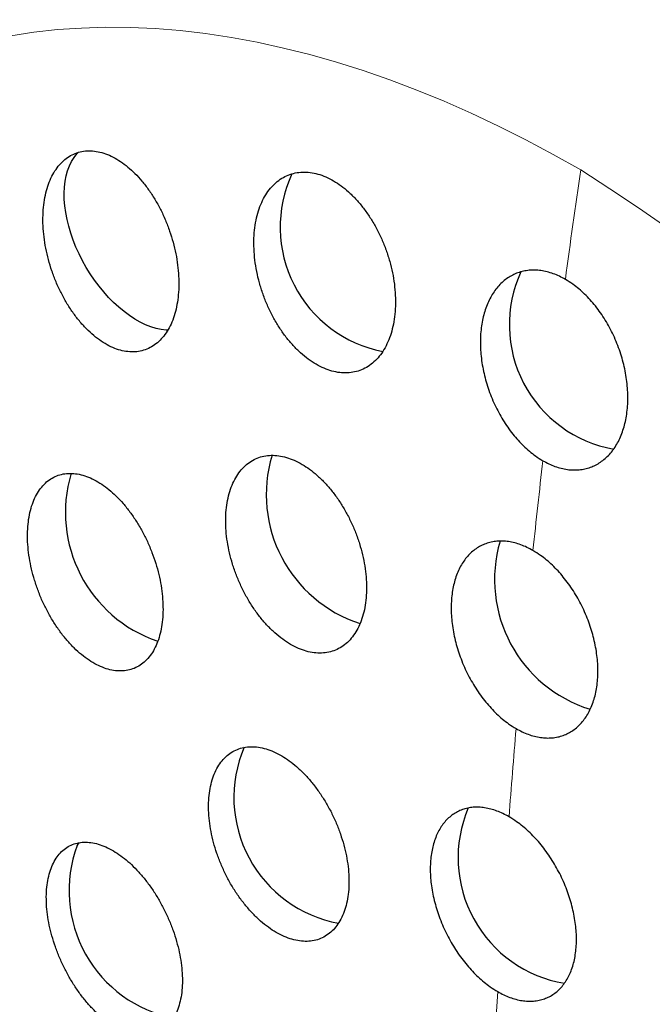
# Model space of a CAD drawing. Header units: millimetres. Extents: x 8 to 761, y 12 to 733.
# Tile 74 of 99: x 697.56 to 703.7, y 325.52 to 335.07. Entities that reach past the tile are written whole.
import ezdxf

# ---------------------------------------------------------------- set-up
doc = ezdxf.new("R2010")
doc.units = ezdxf.units.MM

msp = doc.modelspace()

# ---------------------------------------------------------------- linework, layer by layer
at = {"color": 7, "linetype": 'Continuous', "lineweight": 30}
msp.add_line((698.1165, 327.0576), (698.14, 327.0877), dxfattribs=at)
at = {"color": 252, "linetype": 'Continuous', "lineweight": 0, "flags": 128}
msp.add_lwpolyline([(697.4725, 334.9162), (697.6973, 334.9502), (697.9258, 334.9753), (698.1578, 334.9914), (698.393, 334.9985), (698.6315, 334.9966), (698.8729, 334.9858), (699.1171, 334.9659), (699.364, 334.9372), (699.6135, 334.8994), (699.8652, 334.8528), (700.1191, 334.7972), (700.3749, 334.7329), (700.6326, 334.6597), (700.8919, 334.5778), (701.1526, 334.4871), (701.4146, 334.3879), (701.6777, 334.28), (701.9417, 334.1637), (702.2065, 334.039), (702.4717, 333.9059), (702.7374, 333.7646), (703.0032, 333.6152)], dxfattribs=at)
at = {"color": 7, "linetype": 'Continuous', "lineweight": 30, "flags": 128}
msp.add_lwpolyline([(698.9961, 332.0577), (698.9815, 332.0586), (698.9329, 332.0645), (698.883, 332.0753), (698.8321, 332.0911), (698.7804, 332.1117), (698.7283, 332.1369), (698.6761, 332.1667), (698.6239, 332.2009), (698.5722, 332.2393), (698.5212, 332.2816), (698.4711, 332.3278), (698.4222, 332.3774), (698.3749, 332.4303), (698.3293, 332.4862), (698.2858, 332.5446), (698.2444, 332.6054), (698.2056, 332.6682), (698.1695, 332.7327), (698.1362, 332.7984), (698.106, 332.8651), (698.079, 332.9324), (698.0555, 332.9998), (698.0354, 333.0671), (698.0189, 333.1339), (698.0062, 333.1998), (697.9972, 333.2644), (697.9921, 333.3274), (697.9908, 333.3885), (697.9934, 333.4473), (697.9998, 333.5035), (698.01, 333.5567), (698.024, 333.6068), (698.0417, 333.6534), (698.0629, 333.6963), (698.0877, 333.7351), (698.1157, 333.7699), (698.1311, 333.7857)], dxfattribs=at)
at = {"color": 7, "linetype": 'Continuous', "lineweight": 30}
for centre, radius, start, end in [((701.3148, 333.0583), 1.2283, 155.08548, 259.09167), ((703.5345, 332.1113), 1.2242, 155.14359, 260.05666), ((701.2686, 330.4642), 1.3165, 163.13556, 252.06571), ((699.3239, 330.291), 1.3206, 163.31855, 251.22922), ((703.4834, 329.6384), 1.3162, 163.53529, 252.85188), ((700.8772, 327.5238), 1.2397, 156.83579, 259.62114), ((703.0465, 326.9381), 1.2333, 156.86304, 260.62476), ((699.2999, 326.62), 1.2617, 159.70783, 258.66957)]:
    msp.add_arc(centre, radius, start, end, dxfattribs=at)
at = {"color": 252, "linetype": 'Continuous', "lineweight": 0}
for centre, radius, start, end in [((796.9962, 319.9317), 94.9838, 171.717081, 172.364792), ((691.1107, 315.0234), 22.07, 2.60548, 57.39452), ((792.4981, 320.4928), 90.4507, 173.461555, 174.017078), ((788.1301, 320.9072), 86.063, 175.143802, 175.715528), ((783.8394, 321.1859), 81.7631, 176.877001, 177.416015)]:
    msp.add_arc(centre, radius, start, end, dxfattribs=at)
at = {"color": 7, "linetype": 'Continuous', "lineweight": 30}
for points, knots in [([(730.1761, 312.2512), (730.176, 312.2879), (730.176, 312.356), (730.1757, 312.4502), (730.1754, 312.5286), (730.175, 312.5914), (730.1747, 312.6379), (730.1744, 312.6695), (730.1743, 312.6916), (730.1741, 312.7118), (730.1739, 312.7354), (730.1736, 312.7634), (730.1732, 312.8036), (730.1727, 312.8576), (730.1719, 312.9233), (730.1708, 313.0061), (730.1694, 313.0992), (730.1676, 313.1995), (730.166, 313.2867), (730.1644, 313.3621), (730.1629, 313.4308), (730.1613, 313.5023), (730.1593, 313.5827), (730.1569, 313.6733), (730.1542, 313.7658), (730.1515, 313.856), (730.1487, 313.9411), (730.1459, 314.0258), (730.1429, 314.1089), (730.14, 314.1861), (730.1374, 314.2526), (730.1353, 314.3053), (730.1333, 314.3532), (730.131, 314.4069), (730.1281, 314.473), (730.1248, 314.5473), (730.1211, 314.6246), (730.1175, 314.6991), (730.114, 314.7695), (730.1107, 314.8324), (730.1077, 314.8881), (730.1052, 314.9342), (730.1031, 314.9733), (730.1008, 315.0133), (730.0981, 315.0619), (730.0946, 315.121), (730.0908, 315.1854), (730.0868, 315.2494), (730.083, 315.3103), (730.0794, 315.3658), (730.0763, 315.4135), (730.0737, 315.4532), (730.0712, 315.4907), (730.0681, 315.5358), (730.064, 315.5941), (730.0591, 315.6642), (730.0536, 315.7398), (730.0478, 315.8166), (730.042, 315.8929), (730.0366, 315.9614), (730.032, 316.0193), (730.0283, 316.0643), (730.025, 316.105), (730.0215, 316.1468), (730.0175, 316.1945), (730.0112, 316.2684), (730.0026, 316.3656), (729.992, 316.4823), (729.9815, 316.5949), (729.971, 316.7038), (729.9603, 316.811), (729.949, 316.9211), (729.9362, 317.0428), (729.9235, 317.1594), (729.9118, 317.2642), (729.9026, 317.3446), (729.8945, 317.4138), (729.8877, 317.4718), (729.882, 317.5189), (729.877, 317.5609), (729.8717, 317.6039), (729.8654, 317.6554), (729.8576, 317.7174), (729.8486, 317.7884), (729.8392, 317.8614), (729.8301, 317.931), (729.8215, 317.9954), (729.8131, 318.0578), (729.8044, 318.1214), (729.7954, 318.1866), (729.7861, 318.2525), (729.7773, 318.3144), (729.7694, 318.3693), (729.762, 318.4198), (729.7535, 318.4775), (729.7432, 318.5467), (729.7317, 318.6227), (729.7207, 318.6943), (729.71, 318.7629), (729.6986, 318.835), (729.6861, 318.913), (729.6615, 319.0636), (729.6245, 319.2831), (729.5733, 319.5703), (729.5343, 319.7785), (729.5094, 319.907), (729.4998, 319.9564), (729.4899, 320.0069), (729.479, 320.062), (729.4667, 320.1234), (729.4541, 320.1855), (729.4431, 320.239), (729.434, 320.2834), (729.4256, 320.3235), (729.4164, 320.3676), (729.4061, 320.4166), (729.3955, 320.4663), (729.3858, 320.5119), (729.3773, 320.5512), (729.3691, 320.5887), (729.3595, 320.6327), (729.3474, 320.6877), (729.3338, 320.7493), (729.3202, 320.8096), (729.3081, 320.8631), (729.296, 320.9161), (729.2826, 320.9742), (729.2677, 321.0383), (729.2525, 321.103), (729.238, 321.1638), (729.2239, 321.2228), (729.2102, 321.2796), (729.1942, 321.3449), (729.1764, 321.4172), (729.1583, 321.4899), (729.1402, 321.5619), (729.1202, 321.6402), (729.097, 321.7302), (729.0735, 321.8203), (729.0507, 321.906), (729.0286, 321.9885), (729.0064, 322.0703), (728.9848, 322.1493), (728.9616, 322.2328), (728.9355, 322.3256), (728.912, 322.4083), (728.8936, 322.4719), (728.8814, 322.5141), (728.8696, 322.5546), (728.8569, 322.5981), (728.8427, 322.6463), (728.8273, 322.698), (728.8121, 322.7489), (728.7986, 322.7939), (728.7864, 322.8343), (728.7735, 322.8764), (728.7568, 322.9311), (728.7381, 322.9918), (728.7199, 323.0501), (728.7043, 323.1002), (728.6887, 323.1496), (728.671, 323.2054), (728.6508, 323.2684), (728.6292, 323.3355), (728.6076, 323.4018), (728.5889, 323.4588), (728.5732, 323.5061), (728.5601, 323.5455), (728.5467, 323.5857), (728.5312, 323.632), (728.5129, 323.6863), (728.4939, 323.7421), (728.477, 323.7912), (728.4633, 323.8311), (728.4514, 323.8655), (728.4398, 323.8989), (728.4269, 323.9359), (728.4112, 323.9806), (728.3925, 324.0337), (728.3731, 324.0881), (728.356, 324.1361), (728.342, 324.1749), (728.3299, 324.2084), (728.3182, 324.2409), (728.3051, 324.2767), (728.2897, 324.3188), (728.2717, 324.3679), (728.2528, 324.4189), (728.2354, 324.4658), (728.2206, 324.5052), (728.2076, 324.5398), (728.1951, 324.5729), (728.1817, 324.6084), (728.1651, 324.652), (728.1449, 324.7047), (728.1229, 324.7618), (728.1025, 324.8146), (728.0829, 324.8646), (728.0636, 324.914), (728.0421, 324.9684), (728.0188, 325.027), (727.9928, 325.092), (727.9649, 325.1613), (727.9379, 325.2277), (727.914, 325.2861), (727.8931, 325.3368), (727.8727, 325.3862), (727.8495, 325.4419), (727.8233, 325.5043), (727.7958, 325.5694), (727.7673, 325.6364), (727.7393, 325.7016), (727.7114, 325.7662), (727.6838, 325.8299), (727.6541, 325.8977), (727.6239, 325.9661), (727.591, 326.0401), (727.5588, 326.1119), (727.5253, 326.1861), (727.4911, 326.2611), (727.4582, 326.3329), (727.4288, 326.3963), (727.4036, 326.4505), (727.3812, 326.4984), (727.3585, 326.5467), (727.3332, 326.6002), (727.3042, 326.6613), (727.2725, 326.7274), (727.2407, 326.7934), (727.2118, 326.853), (727.1863, 326.9051), (727.1641, 326.9505), (727.1417, 326.9959), (727.1165, 327.0469), (727.086, 327.108), (727.0511, 327.1776), (727.0146, 327.2499), (726.9805, 327.317), (726.9507, 327.375), (726.9228, 327.4293), (726.8927, 327.4873), (726.8576, 327.5547), (726.8185, 327.6291), (726.7794, 327.703), (726.7457, 327.7663), (726.7175, 327.8188), (726.6921, 327.8659), (726.6642, 327.9174), (726.6315, 327.9776), (726.5959, 328.0425), (726.5621, 328.1037), (726.5328, 328.1565), (726.5077, 328.2015), (726.4835, 328.2448), (726.4564, 328.2929), (726.4273, 328.3443), (726.3968, 328.398), (726.3688, 328.447), (726.3435, 328.4911), (726.3215, 328.5292), (726.3016, 328.5636), (726.2825, 328.5965), (726.262, 328.6316), (726.2384, 328.6719), (726.2113, 328.7181), (726.1828, 328.7664), (726.156, 328.8115), (726.1333, 328.8497), (726.1141, 328.8818), (726.0966, 328.9109), (726.0756, 328.9458), (726.0491, 328.9898), (726.0152, 329.0457), (725.9792, 329.1046), (725.9451, 329.16), (725.9187, 329.2028), (725.8984, 329.2356), (725.8823, 329.2615), (725.8652, 329.289), (725.8449, 329.3214), (725.8204, 329.3606), (725.7893, 329.41), (725.7566, 329.4615), (725.7256, 329.5102), (725.6995, 329.551), (725.6729, 329.5924), (725.6409, 329.642), (725.6039, 329.6992), (725.5675, 329.755), (725.5368, 329.8017), (725.5117, 329.8398), (725.4874, 329.8767), (725.4595, 329.9186), (725.4266, 329.9681), (725.391, 330.0212), (725.3577, 330.0706), (725.3289, 330.1131), (725.3048, 330.1486), (725.2815, 330.1828), (725.2574, 330.218), (725.2299, 330.2579), (725.2006, 330.3004), (725.1709, 330.3433), (725.1431, 330.3833), (725.116, 330.422), (725.0872, 330.4631), (725.0532, 330.5113), (725.0173, 330.562), (724.9846, 330.6079), (724.9593, 330.6433), (724.9387, 330.6721), (724.9196, 330.6986), (724.8982, 330.7283), (724.8727, 330.7635), (724.843, 330.8044), (724.8117, 330.8474), (724.783, 330.8865), (724.7589, 330.9192), (724.7388, 330.9464), (724.7196, 330.9725), (724.6972, 331.0026), (724.6665, 331.0438), (724.6298, 331.0929), (724.592, 331.1431), (724.5598, 331.1857), (724.5306, 331.2243), (724.5021, 331.2617), (724.471, 331.3023), (724.4398, 331.3429), (724.4103, 331.3811), (724.385, 331.4139), (724.3616, 331.444), (724.3361, 331.4767), (724.306, 331.5153), (724.2717, 331.5589), (724.2364, 331.6036), (724.2045, 331.6439), (724.1775, 331.6778), (724.1522, 331.7094), (724.1214, 331.7478), (724.0847, 331.7936), (724.0454, 331.842), (724.0106, 331.8849), (723.9795, 331.9229), (723.9463, 331.9635), (723.9077, 332.0103), (723.87, 332.0558), (723.8381, 332.0941), (723.8149, 332.122), (723.7946, 332.1462), (723.7749, 332.1697), (723.7526, 332.1962), (723.7258, 332.228), (723.6961, 332.2631), (723.6643, 332.3005), (723.6334, 332.3367), (723.6019, 332.3735), (723.5675, 332.4134), (723.528, 332.4592), (723.4866, 332.5068), (723.4491, 332.5497), (723.4158, 332.5877), (723.3817, 332.6264), (723.3466, 332.6661), (723.3123, 332.7047), (723.2838, 332.7367), (723.2605, 332.7627), (723.2414, 332.784), (723.224, 332.8033), (723.2057, 332.8237), (723.1839, 332.8477), (723.1572, 332.8772), (723.128, 332.9094), (723.1001, 332.9399), (723.064, 332.9794), (723.0116, 333.0363), (722.9424, 333.111), (722.8722, 333.1859), (722.7998, 333.2628), (722.7307, 333.3353), (722.6617, 333.4072), (722.61, 333.4606), (722.5685, 333.5033), (722.5376, 333.5349), (722.5104, 333.5627), (722.4874, 333.5861), (722.4668, 333.607), (722.4437, 333.6304), (722.4148, 333.6596), (722.3799, 333.6946), (722.3438, 333.7307), (722.3093, 333.7651), (722.2773, 333.7969), (722.2436, 333.8303), (722.2063, 333.867), (722.1651, 333.9074), (722.1246, 333.9469), (722.0902, 333.9803), (722.0603, 334.0092), (722.0299, 334.0386), (721.9945, 334.0725), (721.9567, 334.1088), (721.9212, 334.1425), (721.8916, 334.1706), (721.8664, 334.1945), (721.8403, 334.219), (721.8099, 334.2476), (721.775, 334.2803), (721.7406, 334.3124), (721.7112, 334.3396), (721.6713, 334.3765), (721.609, 334.434), (721.5316, 334.5045), (721.4473, 334.5807), (721.3674, 334.6522), (721.2854, 334.7248), (721.2113, 334.7899), (721.1459, 334.8469), (721.0904, 334.8949), (721.0378, 334.9401), (720.9803, 334.9892), (720.9228, 335.038), (720.8715, 335.0812), (720.8357, 335.1112), (720.8035, 335.1381), (720.7713, 335.165), (720.7366, 335.1938), (720.7047, 335.2201), (720.6784, 335.2418), (720.6556, 335.2605), (720.633, 335.279), (720.6044, 335.3024), (720.5681, 335.3319), (720.5273, 335.3649), (720.4891, 335.3957), (720.4564, 335.4219), (720.4243, 335.4476), (720.3879, 335.4766), (720.3453, 335.5103), (720.3009, 335.5454), (720.2604, 335.5772), (720.2243, 335.6054), (720.1885, 335.6332), (720.1472, 335.6652), (720.1022, 335.6999), (720.0596, 335.7326), (720.0238, 335.7599), (719.9931, 335.7832), (719.96, 335.8083), (719.9199, 335.8385), (719.8768, 335.8709), (719.8372, 335.9004), (719.8052, 335.9243), (719.7766, 335.9455), (719.7446, 335.9691), (719.7044, 335.9986), (719.659, 336.0319), (719.6141, 336.0645), (719.5759, 336.0922), (719.5395, 336.1184), (719.4999, 336.1469), (719.4544, 336.1794), (719.4077, 336.2126), (719.3424, 336.2587), (719.2494, 336.3238), (719.1393, 336.3998), (719.018, 336.4824), (718.904, 336.559), (718.798, 336.6291), (718.7155, 336.6831), (718.6532, 336.7235), (718.5973, 336.7596), (718.5351, 336.7994), (718.4707, 336.8403), (718.4094, 336.8789), (718.3624, 336.9083), (718.3196, 336.935), (718.2769, 336.9614), (718.2314, 336.9894), (718.189, 337.0154), (718.1522, 337.0378), (718.1188, 337.058), (718.0847, 337.0786), (718.0446, 337.1028), (717.9986, 337.1303), (717.9535, 337.1571), (717.9152, 337.1798), (717.8844, 337.1979), (717.8553, 337.215), (717.8214, 337.2348), (717.7804, 337.2587), (717.735, 337.285), (717.6908, 337.3104), (717.6519, 337.3326), (717.617, 337.3525), (717.5824, 337.3721), (717.543, 337.3944), (717.4966, 337.4204), (717.4489, 337.447), (717.4071, 337.4702), (717.3712, 337.49), (717.335, 337.5098), (717.2886, 337.5352), (717.2337, 337.565), (717.1754, 337.5964), (717.1234, 337.6242), (717.0778, 337.6484), (717.0366, 337.6702), (716.9926, 337.6933), (716.9464, 337.7174), (716.9007, 337.7412), (716.8605, 337.7619), (716.8259, 337.7797), (716.7916, 337.7972), (716.7507, 337.818), (716.7014, 337.8429), (716.6468, 337.8703), (716.5965, 337.8953), (716.5544, 337.9162), (716.517, 337.9346), (716.4791, 337.9532), (716.4364, 337.974), (716.3909, 337.996), (716.3458, 338.0177), (716.3061, 338.0367), (716.2716, 338.0531), (716.2342, 338.0708), (716.1884, 338.0924), (716.1292, 338.1201), (716.0681, 338.1484), (716.0115, 338.1743), (715.9625, 338.1967), (715.9158, 338.2178), (715.8662, 338.2401), (715.8139, 338.2635), (715.7628, 338.2861), (715.7185, 338.3056), (715.6822, 338.3215), (715.648, 338.3363), (715.6086, 338.3534), (715.5614, 338.3737), (715.5084, 338.3963), (715.457, 338.4181), (715.4129, 338.4366), (715.3764, 338.4519), (715.3436, 338.4655), (715.3074, 338.4805), (715.2633, 338.4986), (715.2136, 338.5189), (715.1602, 338.5405), (715.1099, 338.5607), (715.0638, 338.5791), (715.0196, 338.5966), (714.967, 338.6172), (714.9063, 338.6409), (714.8432, 338.6652), (714.789, 338.6858), (714.7435, 338.7031), (714.7044, 338.7178), (714.6631, 338.7332), (714.616, 338.7507), (714.5636, 338.77), (714.5128, 338.7885), (714.4693, 338.8043), (714.4323, 338.8176), (714.3991, 338.8294), (714.3648, 338.8416), (714.2821, 338.8708), (714.1708, 338.9094), (714.0161, 338.9617), (713.8749, 339.0083), (713.7277, 339.0554), (713.5814, 339.1012), (713.4645, 339.1367), (713.3776, 339.1625), (713.3301, 339.1765), (713.2782, 339.1917), (713.2182, 339.209), (713.1527, 339.2277), (713.0903, 339.2452), (713.0352, 339.2605), (712.9851, 339.2743), (712.9326, 339.2886), (712.8725, 339.3048), (712.8037, 339.323), (712.7355, 339.3409), (712.6743, 339.3566), (712.6234, 339.3695), (712.5768, 339.3813), (712.5287, 339.3933), (712.4739, 339.4067), (712.4112, 339.422), (712.3461, 339.4376), (712.2854, 339.4519), (712.2319, 339.4643), (712.1839, 339.4753), (712.1369, 339.486), (712.0855, 339.4975), (712.0262, 339.5107), (711.9599, 339.5251), (711.894, 339.5392), (711.8314, 339.5524), (711.7738, 339.5643), (711.7173, 339.5759), (711.658, 339.5878), (711.5904, 339.6011), (711.5149, 339.6158), (711.4397, 339.63), (711.3722, 339.6425), (711.3141, 339.6531), (711.2606, 339.6627), (711.2059, 339.6723), (711.1072, 339.6894), (710.9744, 339.7115), (710.8148, 339.7366), (710.6572, 339.7602), (710.495, 339.783), (710.3329, 339.8044), (710.1758, 339.8238), (710.0138, 339.8425), (709.871, 339.8577), (709.7589, 339.8688), (709.6858, 339.8758), (709.6138, 339.8824), (709.5372, 339.8891), (709.4507, 339.8963), (709.3589, 339.9036), (709.267, 339.9104), (709.1804, 339.9164), (709.101, 339.9215), (709.0254, 339.9262), (708.9478, 339.9306), (708.8627, 339.9351), (708.7704, 339.9396), (708.6758, 339.9437), (708.585, 339.9472), (708.5005, 339.9501), (708.4218, 339.9524), (708.3412, 339.9545), (708.252, 339.9564), (708.1562, 339.9581), (708.0638, 339.9591), (707.9828, 339.9597), (707.9101, 339.96), (707.8391, 339.96), (707.7675, 339.9597), (707.6925, 339.9592), (707.6162, 339.9583), (707.5412, 339.9571), (707.4738, 339.9559), (707.4157, 339.9546), (707.362, 339.9532), (707.3066, 339.9517), (707.2452, 339.9498), (707.1739, 339.9474), (707.095, 339.9445), (707.0177, 339.9412), (706.9487, 339.9381), (706.889, 339.9352), (706.8317, 339.9322), (706.7713, 339.9289), (706.703, 339.9249), (706.6254, 339.9202), (706.5459, 339.9149), (706.4737, 339.9099), (706.4093, 339.9052), (706.3459, 339.9004), (706.2734, 339.8946), (706.1917, 339.8878), (706.1052, 339.8802), (706.0239, 339.8727), (705.9536, 339.866), (705.8916, 339.8598), (705.834, 339.8539), (705.7732, 339.8475), (705.7089, 339.8406), (705.6425, 339.8331), (705.573, 339.8252), (705.5045, 339.817), (705.4328, 339.8083), (705.3593, 339.799), (705.275, 339.7881), (705.1923, 339.777), (705.1195, 339.7669), (705.0645, 339.7591), (705.0163, 339.7522), (704.9688, 339.7452), (704.9143, 339.7371), (704.85, 339.7274), (704.7795, 339.7164), (704.7117, 339.7057), (704.6514, 339.6959), (704.5973, 339.6869), (704.5415, 339.6776), (704.4643, 339.6644), (704.3684, 339.6476), (704.2644, 339.6288), (704.1674, 339.6108), (704.0686, 339.5919), (703.962, 339.5711), (703.8596, 339.5504), (703.7783, 339.5336), (703.7166, 339.5207), (703.6639, 339.5095), (703.6063, 339.4971), (703.5472, 339.4841), (703.4915, 339.4718), (703.4341, 339.4589), (703.3694, 339.4442), (703.2902, 339.4259), (703.2031, 339.4054), (703.1197, 339.3854), (703.0432, 339.3667), (702.9703, 339.3487), (702.8967, 339.3302), (702.8203, 339.3106), (702.7469, 339.2916), (702.6761, 339.2729), (702.6142, 339.2564), (702.5609, 339.2421), (702.5144, 339.2294), (702.4662, 339.2162), (702.4109, 339.2008), (702.3491, 339.1835), (702.2873, 339.166), (702.2317, 339.15), (702.1676, 339.1315), (702.0784, 339.1053), (701.9699, 339.0729), (701.8613, 339.0398), (701.7569, 339.0073), (701.646, 338.9723), (701.5321, 338.9356), (701.4332, 338.9032), (701.3532, 338.8766), (701.2852, 338.8537), (701.2235, 338.8327), (701.1697, 338.8143), (701.1172, 338.7962), (701.0575, 338.7753), (700.9945, 338.7532), (700.9357, 338.7323), (700.8897, 338.7158), (700.8485, 338.7009), (700.8056, 338.6854), (700.7565, 338.6675), (700.7035, 338.648), (700.613, 338.6144), (700.4944, 338.5698), (700.3511, 338.5146), (700.2146, 338.4611), (700.0868, 338.4101), (699.9671, 338.3615), (699.8531, 338.3145), (699.7367, 338.2657), (699.6296, 338.2202), (699.5444, 338.1835), (699.4856, 338.1579), (699.433, 338.1349), (699.3785, 338.1109), (699.3172, 338.0837), (699.2237, 338.0419), (699.1068, 337.9889), (698.9701, 337.9259), (698.8443, 337.867), (698.722, 337.8088), (698.6258, 337.7624), (698.5504, 337.7256), (698.4953, 337.6987), (698.4332, 337.668), (698.371, 337.6371), (698.3133, 337.6082), (698.2568, 337.5797), (698.1973, 337.5495), (698.136, 337.5182), (698.0802, 337.4895), (698.0303, 337.4637), (697.983, 337.4391), (697.9361, 337.4145), (697.8898, 337.3902), (697.8402, 337.364), (697.7853, 337.3348), (697.7298, 337.3051), (697.6767, 337.2765), (697.6242, 337.2481), (697.5664, 337.2167), (697.5082, 337.1848), (697.4522, 337.1539), (697.3972, 337.1234), (697.3401, 337.0916), (697.2913, 337.0642), (697.2504, 337.0411), (697.2137, 337.0203), (697.1677, 336.9941), (697.1119, 336.9623), (697.0715, 336.939), (697.0496, 336.9264)], [0, 0, 0, 0, 0.0023169, 0.0043038, 0.0059613, 0.0072902, 0.008291, 0.008915, 0.0092951, 0.0096987, 0.0101975, 0.0107913, 0.01148, 0.0127542, 0.0142246, 0.0156589, 0.018032, 0.0201642, 0.0220665, 0.0236027, 0.0249911, 0.0264655, 0.0281832, 0.0301436, 0.0322834, 0.0341188, 0.0359469, 0.0377675, 0.0395808, 0.0413153, 0.0427551, 0.043886, 0.0447278, 0.0458604, 0.0473606, 0.0490072, 0.0506787, 0.0523751, 0.0538456, 0.05526, 0.05647, 0.0574717, 0.0582652, 0.0590221, 0.0600768, 0.061434, 0.0628787, 0.0642826, 0.0656156, 0.0668632, 0.0679129, 0.0687414, 0.0694646, 0.0703757, 0.071694, 0.0732849, 0.0749765, 0.0766593, 0.0783334, 0.0799966, 0.0811735, 0.0821516, 0.0829599, 0.0838588, 0.0849104, 0.0861022, 0.0887319, 0.0913332, 0.093825, 0.0961933, 0.0985493, 0.1009405, 0.1035036, 0.1066461, 0.1086917, 0.110479, 0.1120131, 0.1133046, 0.1143541, 0.1151593, 0.1161085, 0.1172238, 0.1186005, 0.1202472, 0.1219765, 0.123489, 0.124908, 0.1262845, 0.1276742, 0.1291637, 0.1306604, 0.1320937, 0.1333172, 0.1343511, 0.1354809, 0.1371951, 0.1389965, 0.1405916, 0.1420163, 0.1436103, 0.1454374, 0.1472684, 0.153757, 0.1602289, 0.1666487, 0.1678132, 0.1689134, 0.1699888, 0.1712229, 0.1726384, 0.1741381, 0.1754196, 0.1762628, 0.1771364, 0.1781295, 0.1792421, 0.1804453, 0.1814931, 0.1823294, 0.1831075, 0.1840311, 0.1852995, 0.1868221, 0.188199, 0.1893825, 0.1904432, 0.1917837, 0.1933064, 0.1947808, 0.1961594, 0.1974168, 0.1987721, 0.2000071, 0.2018319, 0.2036538, 0.2049326, 0.2066936, 0.2089448, 0.2110144, 0.2127901, 0.2147395, 0.216587, 0.2183176, 0.2200711, 0.2222291, 0.2245742, 0.2256558, 0.2265272, 0.2274214, 0.2283896, 0.2294625, 0.2306699, 0.2318778, 0.2328972, 0.2337041, 0.2346012, 0.2357377, 0.2373851, 0.2386944, 0.2396749, 0.2407604, 0.2420244, 0.2434314, 0.2450014, 0.2465457, 0.2478975, 0.2488495, 0.2497296, 0.25055, 0.2515469, 0.2528377, 0.254208, 0.255314, 0.2561504, 0.2568991, 0.2576295, 0.2583973, 0.2593894, 0.2606354, 0.2619679, 0.2630463, 0.2638731, 0.2645797, 0.2652967, 0.2660559, 0.2669916, 0.2681187, 0.2693582, 0.2704197, 0.2712766, 0.2720115, 0.2727465, 0.2734956, 0.2743891, 0.2756713, 0.2770437, 0.2782277, 0.2792256, 0.2804065, 0.2815376, 0.282846, 0.2843449, 0.2859306, 0.2875015, 0.2888054, 0.2898541, 0.2909056, 0.2921183, 0.2935904, 0.2950918, 0.2964913, 0.2980855, 0.2994684, 0.3008308, 0.3023475, 0.3040475, 0.3055489, 0.3071774, 0.3088511, 0.3105278, 0.3122037, 0.3136697, 0.3147818, 0.3158358, 0.3168877, 0.318021, 0.3194303, 0.3209798, 0.3224562, 0.323856, 0.3249801, 0.3259557, 0.3268998, 0.3280301, 0.3293847, 0.331012, 0.3327144, 0.3342575, 0.3355051, 0.3366497, 0.3379362, 0.3394239, 0.3412081, 0.3429711, 0.3444364, 0.3455005, 0.3465367, 0.3476509, 0.349037, 0.3505935, 0.3520667, 0.3532077, 0.3541965, 0.3551443, 0.3561657, 0.3574904, 0.3586604, 0.3598438, 0.3608453, 0.3616897, 0.3624632, 0.3632068, 0.3639506, 0.3648778, 0.3659809, 0.3671308, 0.3682083, 0.3690807, 0.3697688, 0.3704341, 0.3711012, 0.3721806, 0.3734806, 0.3749704, 0.3762644, 0.3773344, 0.3779439, 0.3785419, 0.3791393, 0.3798565, 0.3808045, 0.3818687, 0.383302, 0.384404, 0.3852767, 0.3861558, 0.387305, 0.3887571, 0.390168, 0.3912231, 0.3920427, 0.3928605, 0.3938238, 0.3950005, 0.3963547, 0.3975785, 0.3984982, 0.3993682, 0.4000957, 0.4009249, 0.4018687, 0.402939, 0.4039474, 0.4049237, 0.4057918, 0.4067106, 0.4078619, 0.4092392, 0.4103372, 0.4111535, 0.4117803, 0.4124037, 0.4130626, 0.4139127, 0.4149393, 0.4160089, 0.4169984, 0.4177568, 0.4183723, 0.4189818, 0.4196428, 0.4205551, 0.4219687, 0.4232061, 0.4242043, 0.4250678, 0.4260124, 0.4269355, 0.4280295, 0.428982, 0.4297329, 0.430426, 0.4311997, 0.4321479, 0.4332535, 0.4343929, 0.4353937, 0.4362005, 0.4369505, 0.4377528, 0.4390396, 0.4403395, 0.4413485, 0.4422254, 0.4431694, 0.4443724, 0.4457187, 0.4465699, 0.4472433, 0.4478094, 0.4483839, 0.4490034, 0.4498038, 0.4507737, 0.4516447, 0.4526264, 0.4535014, 0.4544487, 0.4556709, 0.4569413, 0.4580488, 0.4589209, 0.4598591, 0.4610058, 0.4619523, 0.4628108, 0.4634553, 0.4639545, 0.464448, 0.464941, 0.4655242, 0.4663026, 0.4672139, 0.4680077, 0.4686665, 0.4702687, 0.4724276, 0.4744791, 0.4761225, 0.4784485, 0.4801858, 0.4817997, 0.4826752, 0.4835784, 0.4843083, 0.4848909, 0.4854426, 0.4859816, 0.4867669, 0.4877798, 0.4887844, 0.4896612, 0.4905447, 0.4913539, 0.4923701, 0.4935023, 0.494613, 0.4955275, 0.4962325, 0.4970191, 0.4979287, 0.4990047, 0.4999639, 0.5006885, 0.5013443, 0.5019484, 0.5027147, 0.5037072, 0.5046553, 0.5053775, 0.5059732, 0.5077296, 0.5101724, 0.5118893, 0.5141534, 0.5162259, 0.5180718, 0.5197183, 0.5211156, 0.5222122, 0.523624, 0.5253769, 0.5264602, 0.5274055, 0.5280043, 0.5288226, 0.5297689, 0.5305427, 0.5311437, 0.5316904, 0.5322005, 0.5327905, 0.5337664, 0.5348314, 0.5357433, 0.5365229, 0.5371916, 0.5380627, 0.5391352, 0.5402382, 0.5412345, 0.5420153, 0.5428275, 0.5437874, 0.5449457, 0.5460151, 0.5467965, 0.5474778, 0.5481874, 0.5491245, 0.5502968, 0.551211, 0.551896, 0.5525369, 0.5532099, 0.5541247, 0.555334, 0.5563695, 0.5572341, 0.5579786, 0.5588844, 0.5599713, 0.5611111, 0.5620919, 0.5644502, 0.5674741, 0.5695798, 0.572682, 0.5751376, 0.576732, 0.5781382, 0.5792645, 0.5805309, 0.5822533, 0.5835312, 0.5845832, 0.5853528, 0.5863518, 0.5873875, 0.5883376, 0.5891354, 0.5897933, 0.5905196, 0.5913622, 0.5924124, 0.5935101, 0.5942957, 0.5948993, 0.5955044, 0.5961843, 0.5970972, 0.5981492, 0.5991107, 0.5999446, 0.600645, 0.6013533, 0.6021659, 0.6031703, 0.6043219, 0.605208, 0.6058369, 0.6066091, 0.6075105, 0.6087872, 0.6100887, 0.6112023, 0.6120729, 0.612966, 0.6137971, 0.6148444, 0.6158684, 0.6166666, 0.6173627, 0.6180383, 0.6188186, 0.6199209, 0.6211051, 0.6221898, 0.6230165, 0.6237604, 0.6245274, 0.6253675, 0.6264008, 0.6273405, 0.628151, 0.6288484, 0.6294658, 0.6304505, 0.6316673, 0.6330992, 0.6341943, 0.6351236, 0.6361006, 0.6370501, 0.6381379, 0.6392764, 0.6401535, 0.6408248, 0.641486, 0.6422228, 0.6432143, 0.6443363, 0.6454255, 0.6463109, 0.6469939, 0.6476217, 0.6482848, 0.6491781, 0.6502663, 0.6512621, 0.6523459, 0.6532392, 0.6540674, 0.6550054, 0.6563727, 0.6576812, 0.6587558, 0.6595916, 0.6603829, 0.6610752, 0.6620367, 0.6631686, 0.6641739, 0.6650315, 0.6657265, 0.6663636, 0.6669936, 0.6677452, 0.6712279, 0.6735273, 0.6768084, 0.6794667, 0.682103, 0.6853091, 0.6862418, 0.6871309, 0.6880561, 0.6892428, 0.6905925, 0.6918342, 0.6928368, 0.6937651, 0.6947136, 0.6958561, 0.6972156, 0.6986592, 0.6997694, 0.7007182, 0.701573, 0.7024362, 0.7034723, 0.7046993, 0.7060103, 0.7071877, 0.7081587, 0.7090524, 0.7099215, 0.7108362, 0.7119834, 0.7132821, 0.7145982, 0.7157172, 0.7168345, 0.7178606, 0.7189184, 0.7201983, 0.7216757, 0.7231852, 0.7244447, 0.7254848, 0.7264606, 0.7274632, 0.7285642, 0.7320193, 0.7349347, 0.7375283, 0.7408613, 0.7440216, 0.7465951, 0.7496465, 0.7530664, 0.7545592, 0.7558756, 0.7571612, 0.7585681, 0.760182, 0.7619309, 0.7636831, 0.765289, 0.7667445, 0.7681014, 0.7694861, 0.7710559, 0.7728281, 0.7746134, 0.7763056, 0.7778702, 0.7793006, 0.7806729, 0.7823439, 0.7842476, 0.7859864, 0.787481, 0.788746, 0.7900007, 0.7914221, 0.7927189, 0.7941607, 0.7956521, 0.7968835, 0.7978966, 0.7988741, 0.7998668, 0.8009705, 0.8022833, 0.8038213, 0.8053505, 0.8065796, 0.807649, 0.8086674, 0.8097642, 0.8110055, 0.8124599, 0.8140802, 0.8154251, 0.8164779, 0.8176631, 0.8189533, 0.8205088, 0.8222166, 0.8237779, 0.8250476, 0.8261329, 0.8272239, 0.8282608, 0.8295284, 0.8308134, 0.8319677, 0.8334076, 0.8346469, 0.8359732, 0.8375208, 0.8393643, 0.8406078, 0.8415982, 0.8424524, 0.8433061, 0.844268, 0.8455104, 0.8469148, 0.8482341, 0.8493195, 0.8503093, 0.8512747, 0.8524537, 0.8546589, 0.856695, 0.8583204, 0.860142, 0.8622788, 0.8643632, 0.8659648, 0.866868, 0.8678651, 0.8689587, 0.870145, 0.8712363, 0.872132, 0.8734102, 0.8749135, 0.8766502, 0.8783884, 0.8796991, 0.8810153, 0.8825507, 0.8839209, 0.8853999, 0.8867689, 0.887991, 0.8889649, 0.889836, 0.8906683, 0.891733, 0.8930292, 0.8942479, 0.8953105, 0.8962429, 0.8979583, 0.9004709, 0.9025488, 0.9042733, 0.9065514, 0.9090176, 0.9109256, 0.9123388, 0.9137051, 0.9149158, 0.915959, 0.9168645, 0.9180049, 0.9194751, 0.9205797, 0.9214748, 0.9221911, 0.9230137, 0.9240117, 0.9250963, 0.926151, 0.9293679, 0.9321672, 0.9346648, 0.9375234, 0.939816, 0.941844, 0.9443771, 0.9468311, 0.9483117, 0.9495328, 0.9503966, 0.9515007, 0.9528428, 0.9541231, 0.9571936, 0.9599761, 0.9624863, 0.9649136, 0.9674868, 0.9684363, 0.9695776, 0.9708922, 0.9722839, 0.9734419, 0.974477, 0.9758023, 0.9771464, 0.9783037, 0.9792844, 0.9802701, 0.9812647, 0.982229, 0.9831744, 0.9843852, 0.9856823, 0.9866698, 0.9877377, 0.9890002, 0.9903221, 0.991427, 0.9925461, 0.9938169, 0.9950658, 0.9956569, 0.9964279, 0.9974086, 0.9985993, 1, 1, 1, 1]), ([(698.5393, 333.6953), (698.515, 333.7105), (698.4664, 333.741), (698.3929, 333.7726), (698.32, 333.7934), (698.2486, 333.8017), (698.1796, 333.798), (698.114, 333.7824), (698.0526, 333.7547), (697.9961, 333.7157), (697.945, 333.6658), (697.9003, 333.6053), (697.8621, 333.5354), (697.831, 333.4566), (697.8077, 333.3697), (697.7921, 333.2759), (697.7845, 333.1763), (697.7854, 333.0718), (697.7945, 332.964), (697.8118, 332.8541), (697.8375, 332.7435), (697.8709, 332.6337), (697.9117, 332.5261), (697.9596, 332.4223), (698.0137, 332.3235), (698.0734, 332.2312), (698.138, 332.1468), (698.2064, 332.0711), (698.2777, 332.0051), (698.3511, 331.9501), (698.4254, 331.9062), (698.4998, 331.8739), (698.5732, 331.8541), (698.6448, 331.8463), (698.7138, 331.8506), (698.7792, 331.8673), (698.8403, 331.8956), (698.8966, 331.9352), (698.9471, 331.986), (698.9915, 332.047), (699.0293, 332.1175), (699.0597, 332.197), (699.0826, 332.2843), (699.0977, 332.3784), (699.1046, 332.4785), (699.1032, 332.5831), (699.0936, 332.6911), (699.0756, 332.8011), (699.0495, 332.9117), (699.0157, 333.0214), (698.9743, 333.1287), (698.926, 333.2324), (698.8716, 333.3308), (698.8115, 333.4225), (698.7467, 333.5066), (698.679, 333.5805), (698.6097, 333.6446), (698.5628, 333.6784), (698.5393, 333.6953)], [0, 0, 0, 0, 0.017619, 0.035293, 0.052911, 0.070533, 0.088211, 0.105833, 0.1234, 0.141024, 0.158592, 0.176214, 0.193891, 0.211513, 0.229299, 0.247141, 0.264928, 0.28292, 0.300969, 0.318961, 0.337112, 0.355321, 0.373472, 0.391663, 0.409913, 0.428103, 0.446196, 0.464347, 0.482439, 0.500339, 0.518296, 0.536195, 0.553895, 0.571651, 0.58935, 0.606931, 0.624568, 0.642148, 0.65974, 0.677388, 0.694981, 0.712707, 0.730489, 0.748216, 0.766144, 0.784128, 0.802056, 0.820166, 0.838333, 0.856443, 0.874637, 0.892889, 0.911082, 0.92922, 0.947417, 0.965554, 0.982777, 1, 1, 1, 1]), ([(700.6246, 333.4963), (700.5994, 333.5109), (700.5488, 333.5403), (700.4722, 333.57), (700.3963, 333.589), (700.3219, 333.5955), (700.25, 333.5901), (700.1813, 333.5729), (700.117, 333.5436), (700.0576, 333.5031), (700.0037, 333.4518), (699.9562, 333.3898), (699.9156, 333.3184), (699.8823, 333.2381), (699.8571, 333.1497), (699.84, 333.0544), (699.8314, 332.9534), (699.8317, 332.8478), (699.8408, 332.7389), (699.8584, 332.6284), (699.8848, 332.5175), (699.9194, 332.4077), (699.9617, 332.3006), (700.0113, 332.1978), (700.0675, 332.1004), (700.1293, 332.0097), (700.1961, 331.9273), (700.2668, 331.8538), (700.3406, 331.7901), (700.4164, 331.7374), (700.4933, 331.6958), (700.5703, 331.6657), (700.6464, 331.6479), (700.7208, 331.642), (700.7926, 331.648), (700.8609, 331.6663), (700.9249, 331.6962), (700.9841, 331.7373), (701.0374, 331.7895), (701.0845, 331.852), (701.1247, 331.9239), (701.1573, 332.0049), (701.1821, 332.0937), (701.1987, 332.1893), (701.2065, 332.2908), (701.2057, 332.3966), (701.1962, 332.5056), (701.1778, 332.6162), (701.1509, 332.7271), (701.116, 332.8367), (701.0731, 332.9435), (701.023, 333.0462), (700.9666, 333.1432), (700.9044, 333.2332), (700.8373, 333.3153), (700.7676, 333.3868), (700.6965, 333.4482), (700.6486, 333.4803), (700.6246, 333.4963)], [0, 0, 0, 0, 0.017577, 0.035211, 0.052788, 0.070365, 0.087998, 0.105575, 0.123173, 0.140828, 0.158427, 0.176171, 0.19397, 0.211715, 0.229663, 0.247667, 0.265616, 0.283741, 0.301922, 0.320047, 0.338241, 0.356494, 0.374688, 0.392813, 0.410997, 0.42912, 0.447066, 0.46507, 0.483015, 0.500754, 0.51855, 0.536289, 0.553885, 0.571538, 0.589134, 0.606712, 0.624345, 0.641924, 0.659613, 0.677357, 0.695047, 0.712929, 0.730867, 0.74875, 0.766826, 0.784959, 0.803035, 0.821222, 0.839467, 0.857654, 0.875816, 0.894036, 0.912198, 0.930208, 0.948277, 0.966287, 0.983144, 1, 1, 1, 1]), ([(702.8545, 332.5518), (702.8351, 332.5624), (702.7961, 332.5836), (702.7366, 332.608), (702.6765, 332.6265), (702.617, 332.638), (702.5589, 332.6428), (702.5022, 332.6409), (702.4467, 332.6323), (702.3933, 332.6169), (702.3427, 332.595), (702.2949, 332.5669), (702.2497, 332.5321), (702.2081, 332.4913), (702.1704, 332.4449), (702.1366, 332.3931), (702.1068, 332.3357), (702.0816, 332.2734), (702.0612, 332.207), (702.0456, 332.1369), (702.0349, 332.0625), (702.0294, 331.9854), (702.0291, 331.9063), (702.034, 331.8257), (702.044, 331.7428), (702.0593, 331.6597), (702.0794, 331.5772), (702.1043, 331.4956), (702.1342, 331.4142), (702.1685, 331.3351), (702.2066, 331.2592), (702.2484, 331.1865), (702.2943, 331.1164), (702.3433, 331.0507), (702.3947, 330.9901), (702.4482, 330.9347), (702.5045, 330.8839), (702.5671, 330.8347), (702.6115, 330.8073), (702.6357, 330.7924)], [0, 0, 0, 0, 0.0259835, 0.0521485, 0.078885, 0.1058186, 0.131802, 0.1579648, 0.184691, 0.2116108, 0.2377353, 0.2640384, 0.2909013, 0.3179561, 0.3443735, 0.3709715, 0.398136, 0.4254952, 0.4521881, 0.4790645, 0.5065192, 0.5341735, 0.5610034, 0.5880198, 0.6156261, 0.643437, 0.6702013, 0.6971536, 0.7247022, 0.7524583, 0.7789819, 0.8056928, 0.832998, 0.86051, 0.8867275, 0.9131297, 0.9401165, 0.9673063, 1, 1, 1, 1]), ([(702.6357, 330.7924), (702.6551, 330.7818), (702.6941, 330.7605), (702.7536, 330.7362), (702.8137, 330.7177), (702.8732, 330.7061), (702.9315, 330.7013), (702.9881, 330.7032), (703.0437, 330.7119), (703.0969, 330.7272), (703.1477, 330.7492), (703.1954, 330.7774), (703.2405, 330.8121), (703.282, 330.8528), (703.3199, 330.8993), (703.3536, 330.9511), (703.3833, 331.0086), (703.4084, 331.0707), (703.4288, 331.137), (703.4444, 331.2072), (703.4551, 331.2815), (703.4606, 331.3587), (703.4609, 331.4377), (703.4561, 331.5184), (703.446, 331.6012), (703.4307, 331.6844), (703.4106, 331.7669), (703.3858, 331.8485), (703.3559, 331.9299), (703.3216, 332.009), (703.2834, 332.0852), (703.2416, 332.1579), (703.1957, 332.228), (703.1468, 332.2935), (703.0953, 332.3542), (703.0418, 332.4097), (702.9855, 332.4605), (702.9231, 332.5094), (702.8787, 332.5368), (702.8545, 332.5518)], [0, 0, 0, 0, 0.025985, 0.052152, 0.07889, 0.105825, 0.13181, 0.158256, 0.184702, 0.211623, 0.237748, 0.264331, 0.290914, 0.31797, 0.344385, 0.371265, 0.398144, 0.425501, 0.452192, 0.479066, 0.506519, 0.534171, 0.561, 0.588016, 0.615622, 0.643432, 0.670198, 0.697152, 0.724702, 0.75246, 0.778986, 0.805997, 0.833007, 0.860521, 0.88674, 0.913435, 0.94013, 0.96732, 1, 1, 1, 1]), ([(700.3189, 330.7459), (700.2936, 330.7606), (700.2428, 330.7901), (700.1664, 330.8203), (700.0909, 330.8397), (700.0174, 330.8467), (699.9466, 330.8418), (699.8795, 330.8252), (699.8171, 330.7966), (699.7599, 330.7568), (699.7086, 330.7063), (699.6641, 330.6452), (699.6267, 330.5747), (699.5968, 330.4956), (699.5752, 330.4086), (699.5618, 330.3149), (699.5569, 330.2157), (699.5609, 330.1121), (699.5734, 330.0054), (699.5944, 329.8971), (699.6238, 329.7885), (699.6611, 329.681), (699.7057, 329.576), (699.7574, 329.4751), (699.8153, 329.3793), (699.8785, 329.29), (699.9464, 329.2086), (700.0179, 329.1358), (700.0922, 329.0725), (700.1683, 329.0199), (700.2451, 328.9782), (700.3219, 328.9478), (700.3975, 328.9295), (700.471, 328.9231), (700.5416, 328.9285), (700.6083, 328.9462), (700.6705, 328.9754), (700.7274, 329.0158), (700.7781, 329.0672), (700.8222, 329.1288), (700.8592, 329.1998), (700.8884, 329.2796), (700.9096, 329.367), (700.9225, 329.461), (700.9266, 329.5606), (700.9222, 329.6644), (700.9092, 329.7712), (700.8875, 329.8796), (700.8577, 329.9882), (700.82, 330.0956), (700.7747, 330.2003), (700.7227, 330.301), (700.6646, 330.3964), (700.6009, 330.4851), (700.5328, 330.5661), (700.4624, 330.637), (700.3909, 330.6979), (700.3429, 330.7299), (700.3189, 330.7459)], [0, 0, 0, 0, 0.017711, 0.035478, 0.053189, 0.0709, 0.088668, 0.10638, 0.124089, 0.141855, 0.159564, 0.177341, 0.195174, 0.212952, 0.230841, 0.248786, 0.266676, 0.284673, 0.302727, 0.320724, 0.338778, 0.35689, 0.374944, 0.392978, 0.41107, 0.429103, 0.447049, 0.465052, 0.482997, 0.500824, 0.518709, 0.536537, 0.554271, 0.572061, 0.589795, 0.607498, 0.625258, 0.642962, 0.660711, 0.678517, 0.696267, 0.714119, 0.732027, 0.749879, 0.767845, 0.785868, 0.803834, 0.821878, 0.839979, 0.858023, 0.876072, 0.894179, 0.912227, 0.930206, 0.948243, 0.966222, 0.983111, 1, 1, 1, 1]), ([(698.3558, 330.5634), (698.3313, 330.5787), (698.2823, 330.6093), (698.2088, 330.6412), (698.1363, 330.6624), (698.0657, 330.6712), (697.9979, 330.6681), (697.9339, 330.6531), (697.8745, 330.626), (697.8204, 330.5877), (697.7721, 330.5386), (697.7304, 330.4789), (697.6958, 330.4099), (697.6684, 330.3322), (697.649, 330.2465), (697.6375, 330.1542), (697.6342, 330.0562), (697.6392, 329.9537), (697.6524, 329.8481), (697.6736, 329.7405), (697.7029, 329.6324), (697.7396, 329.5251), (697.7833, 329.42), (697.8338, 329.3186), (697.8901, 329.2219), (697.9515, 329.1315), (698.0174, 329.0486), (698.0869, 328.9741), (698.1588, 328.909), (698.2325, 328.8544), (698.3069, 328.8107), (698.381, 328.7783), (698.4538, 328.7582), (698.5245, 328.7499), (698.5922, 328.7536), (698.6559, 328.7697), (698.7151, 328.7974), (698.7689, 328.8363), (698.8167, 328.8863), (698.8579, 328.9465), (698.8922, 329.016), (698.9189, 329.0945), (698.9379, 329.1805), (698.9489, 329.2731), (698.9515, 329.3715), (698.946, 329.4742), (698.9324, 329.58), (698.9105, 329.6876), (698.8808, 329.7957), (698.8437, 329.9029), (698.7994, 330.0078), (698.7486, 330.109), (698.692, 330.2053), (698.6302, 330.2952), (698.564, 330.3777), (698.4956, 330.4504), (698.4259, 330.5133), (698.3792, 330.5467), (698.3558, 330.5634)], [0, 0, 0, 0, 0.01777, 0.035596, 0.053366, 0.071139, 0.088969, 0.106741, 0.124459, 0.142232, 0.15995, 0.177658, 0.195422, 0.213131, 0.230905, 0.248734, 0.266508, 0.284393, 0.302334, 0.320219, 0.338213, 0.356264, 0.374258, 0.392312, 0.410423, 0.428476, 0.446512, 0.464606, 0.482641, 0.50059, 0.518598, 0.536546, 0.554378, 0.572267, 0.590099, 0.607835, 0.625628, 0.643364, 0.661067, 0.678827, 0.69653, 0.714277, 0.73208, 0.749827, 0.767675, 0.785578, 0.803426, 0.821389, 0.839408, 0.857371, 0.875413, 0.893512, 0.911554, 0.929604, 0.947712, 0.965762, 0.982881, 1, 1, 1, 1]), ([(702.5401, 329.9206), (702.5206, 329.9313), (702.4815, 329.9527), (702.422, 329.9772), (702.3622, 329.996), (702.3031, 330.0079), (702.2456, 330.013), (702.1897, 330.0116), (702.1351, 330.0034), (702.0829, 329.9885), (702.0336, 329.9671), (701.9874, 329.9395), (701.944, 329.9054), (701.9043, 329.8652), (701.8687, 329.8196), (701.8372, 329.7686), (701.8098, 329.7121), (701.7871, 329.6508), (701.7693, 329.5856), (701.7563, 329.5168), (701.7482, 329.4438), (701.7453, 329.3681), (701.7476, 329.2907), (701.7548, 329.2116), (701.7672, 329.1305), (701.7847, 329.049), (701.8069, 328.9682), (701.8336, 328.8882), (701.8653, 328.8084), (701.9011, 328.7307), (701.9407, 328.656), (701.9837, 328.5843), (702.0307, 328.5152), (702.0806, 328.4503), (702.1328, 328.3903), (702.187, 328.3351), (702.2438, 328.2846), (702.307, 328.2354), (702.3516, 328.2079), (702.3761, 328.1929)], [0, 0, 0, 0, 0.0261517, 0.0524855, 0.0793935, 0.1064996, 0.1326512, 0.1589838, 0.1858859, 0.2129841, 0.2392165, 0.2656293, 0.2926095, 0.319785, 0.3461836, 0.3727639, 0.3999155, 0.4272639, 0.4538177, 0.4805549, 0.50787, 0.5353847, 0.5620144, 0.588829, 0.6162283, 0.6438299, 0.6704216, 0.6971991, 0.7245647, 0.7521343, 0.7785906, 0.8052323, 0.8324609, 0.8598931, 0.8861772, 0.9126452, 0.9396948, 0.9669458, 1, 1, 1, 1]), ([(702.3761, 328.1929), (702.3956, 328.1822), (702.4347, 328.1609), (702.4941, 328.1363), (702.554, 328.1175), (702.613, 328.1056), (702.6707, 328.1004), (702.7266, 328.1019), (702.7812, 328.1101), (702.8332, 328.125), (702.8827, 328.1464), (702.9288, 328.1741), (702.9722, 328.2082), (703.0118, 328.2483), (703.0475, 328.2941), (703.0789, 328.345), (703.1063, 328.4016), (703.129, 328.4627), (703.1468, 328.5278), (703.1597, 328.5967), (703.1678, 328.6696), (703.1707, 328.7453), (703.1685, 328.8228), (703.1612, 328.9018), (703.1488, 328.9829), (703.1313, 329.0644), (703.1092, 329.1453), (703.0824, 329.2253), (703.0508, 329.3051), (703.015, 329.3828), (702.9753, 329.4578), (702.9323, 329.5294), (702.8853, 329.5985), (702.8355, 329.6632), (702.7831, 329.7235), (702.7289, 329.7786), (702.6721, 329.8291), (702.6092, 329.8781), (702.5645, 329.9056), (702.5401, 329.9206)], [0, 0, 0, 0, 0.026152, 0.052487, 0.079396, 0.106502, 0.132655, 0.159273, 0.185891, 0.21299, 0.239222, 0.265918, 0.292615, 0.319791, 0.346189, 0.373054, 0.399919, 0.427266, 0.453819, 0.480556, 0.50787, 0.535383, 0.562013, 0.588827, 0.616226, 0.643828, 0.67042, 0.697199, 0.724565, 0.752135, 0.778593, 0.805529, 0.832465, 0.859898, 0.886182, 0.912941, 0.9397, 0.966952, 1, 1, 1, 1]), ([(700.1211, 327.9163), (700.0956, 327.9311), (700.0447, 327.9607), (699.9685, 327.9912), (699.8936, 328.0111), (699.821, 328.0186), (699.7516, 328.0145), (699.6862, 327.9986), (699.6258, 327.9708), (699.5709, 327.9319), (699.5223, 327.8823), (699.4808, 327.8224), (699.4466, 327.7531), (699.4202, 327.6753), (699.4022, 327.5898), (699.3925, 327.4977), (699.3913, 327.4003), (699.3989, 327.2986), (699.4149, 327.194), (699.4392, 327.0878), (699.4717, 326.9814), (699.5118, 326.876), (699.559, 326.773), (699.6128, 326.6739), (699.6725, 326.5798), (699.7372, 326.4918), (699.8063, 326.4114), (699.8787, 326.3394), (699.9535, 326.2766), (700.0298, 326.2241), (700.1067, 326.1823), (700.183, 326.1516), (700.2579, 326.1329), (700.3304, 326.1259), (700.3997, 326.1307), (700.4648, 326.1476), (700.5249, 326.176), (700.5794, 326.2155), (700.6274, 326.2659), (700.6686, 326.3264), (700.7024, 326.3962), (700.7281, 326.4746), (700.7456, 326.5606), (700.7549, 326.6529), (700.7553, 326.7507), (700.7473, 326.8526), (700.7308, 326.9573), (700.7058, 327.0636), (700.6728, 327.17), (700.6324, 327.2753), (700.5846, 327.378), (700.5304, 327.4769), (700.4705, 327.5708), (700.4054, 327.6581), (700.3361, 327.7381), (700.2649, 327.8082), (700.193, 327.8686), (700.1451, 327.9004), (700.1211, 327.9163)], [0, 0, 0, 0, 0.017812, 0.035681, 0.053494, 0.071307, 0.089177, 0.10699, 0.124789, 0.142645, 0.160445, 0.178258, 0.196129, 0.213942, 0.231799, 0.249712, 0.267569, 0.285478, 0.303444, 0.321353, 0.339302, 0.357308, 0.375256, 0.393214, 0.411229, 0.429187, 0.447119, 0.465108, 0.48304, 0.500923, 0.518864, 0.536746, 0.554579, 0.572468, 0.590301, 0.608103, 0.625962, 0.643765, 0.66157, 0.679433, 0.697239, 0.715079, 0.732977, 0.750818, 0.768711, 0.786661, 0.804554, 0.822493, 0.840489, 0.858427, 0.876386, 0.894402, 0.912361, 0.930304, 0.948305, 0.966249, 0.983124, 1, 1, 1, 1]), ([(702.3077, 327.3368), (702.2881, 327.3475), (702.249, 327.369), (702.1896, 327.3937), (702.1301, 327.4128), (702.0715, 327.425), (702.0147, 327.4306), (701.9596, 327.4297), (701.906, 327.422), (701.855, 327.4076), (701.8072, 327.3869), (701.7626, 327.3599), (701.7209, 327.3265), (701.6831, 327.2871), (701.6496, 327.2423), (701.6203, 327.1923), (701.5952, 327.1367), (701.5749, 327.0765), (701.5595, 327.0126), (701.549, 326.945), (701.5435, 326.8734), (701.543, 326.7991), (701.5477, 326.7231), (701.5573, 326.6457), (701.5719, 326.5661), (701.5916, 326.4861), (701.6158, 326.4068), (701.6444, 326.3282), (701.6777, 326.2498), (701.7151, 326.1733), (701.7561, 326.0997), (701.8004, 326.0291), (701.8485, 325.9608), (701.8994, 325.8966), (701.9524, 325.8371), (702.0073, 325.7824), (702.0647, 325.7321), (702.1283, 325.683), (702.1731, 325.6555), (702.1978, 325.6403)], [0, 0, 0, 0, 0.026272, 0.052727, 0.079757, 0.106987, 0.133259, 0.159713, 0.186741, 0.213967, 0.240276, 0.266767, 0.29383, 0.321091, 0.347475, 0.374042, 0.401183, 0.428522, 0.454976, 0.481613, 0.508828, 0.536242, 0.56273, 0.589401, 0.616653, 0.644106, 0.670576, 0.697231, 0.724467, 0.751906, 0.778315, 0.804908, 0.832083, 0.85946, 0.885792, 0.912307, 0.939402, 0.966697, 1, 1, 1, 1]), ([(702.1978, 325.6403), (702.2173, 325.6296), (702.2565, 325.6082), (702.3158, 325.5834), (702.3754, 325.5643), (702.4339, 325.5521), (702.4909, 325.5465), (702.546, 325.5475), (702.5995, 325.5552), (702.6504, 325.5695), (702.6984, 325.5903), (702.743, 325.6173), (702.7847, 325.6508), (702.8223, 325.69), (702.8559, 325.735), (702.8852, 325.785), (702.9103, 325.8406), (702.9305, 325.9006), (702.9458, 325.9645), (702.9563, 326.0321), (702.9619, 326.1037), (702.9623, 326.178), (702.9577, 326.254), (702.9481, 326.3315), (702.9334, 326.411), (702.9138, 326.491), (702.8896, 326.5703), (702.861, 326.6489), (702.8277, 326.7273), (702.7903, 326.8038), (702.7492, 326.8777), (702.7048, 326.9483), (702.6567, 327.0165), (702.606, 327.0805), (702.5528, 327.1402), (702.4979, 327.195), (702.4405, 327.2452), (702.3771, 327.2941), (702.3323, 327.3217), (702.3077, 327.3368)], [0, 0, 0, 0, 0.026272, 0.052727, 0.079758, 0.106988, 0.13326, 0.160001, 0.186743, 0.213969, 0.240278, 0.267055, 0.293832, 0.321093, 0.347477, 0.37433, 0.401184, 0.428523, 0.454976, 0.481613, 0.508828, 0.536242, 0.562729, 0.589401, 0.616653, 0.644106, 0.670576, 0.697231, 0.724468, 0.751906, 0.778316, 0.8052, 0.832085, 0.859461, 0.885793, 0.912598, 0.939403, 0.966698, 1, 1, 1, 1]), ([(698.5056, 326.9835), (698.4809, 326.9987), (698.4314, 327.0293), (698.3577, 327.0613), (698.2854, 327.0828), (698.2156, 327.092), (698.1491, 327.0895), (698.0867, 327.0752), (698.0294, 327.049), (697.9778, 327.0116), (697.9324, 326.9635), (697.894, 326.905), (697.863, 326.8372), (697.8396, 326.7608), (697.8244, 326.6766), (697.8173, 326.586), (697.8184, 326.4899), (697.828, 326.3895), (697.8457, 326.286), (697.8712, 326.1809), (697.9046, 326.0753), (697.9451, 325.9705), (697.9923, 325.868), (698.0459, 325.769), (698.1048, 325.6747), (698.1685, 325.5864), (698.2363, 325.5053), (698.3071, 325.4323), (698.3801, 325.3683), (698.4544, 325.3145), (698.529, 325.2712), (698.6029, 325.239), (698.6752, 325.2186), (698.745, 325.21), (698.8114, 325.2131), (698.8734, 325.2284), (698.9304, 325.2552), (698.9818, 325.2932), (699.0266, 325.3422), (699.0645, 325.4012), (699.0952, 325.4695), (699.1179, 325.5466), (699.1327, 325.6311), (699.1393, 325.7221), (699.1375, 325.8186), (699.1275, 325.9192), (699.1094, 326.0228), (699.0832, 326.128), (699.0494, 326.2336), (699.0085, 326.3383), (698.9607, 326.4406), (698.9068, 326.5393), (698.8476, 326.6333), (698.7835, 326.7211), (698.7156, 326.8018), (698.6459, 326.8728), (698.5757, 326.9344), (698.529, 326.9671), (698.5056, 326.9835)], [0, 0, 0, 0, 0.017879, 0.035816, 0.053695, 0.071576, 0.089515, 0.107396, 0.125239, 0.14314, 0.160983, 0.178789, 0.196653, 0.214459, 0.232261, 0.250119, 0.267921, 0.285751, 0.303638, 0.321469, 0.339349, 0.357286, 0.375167, 0.393097, 0.411083, 0.429013, 0.446971, 0.464985, 0.482942, 0.500892, 0.5189, 0.53685, 0.554761, 0.57273, 0.590642, 0.608501, 0.626417, 0.644276, 0.662091, 0.679963, 0.697778, 0.715578, 0.733434, 0.751234, 0.769052, 0.786927, 0.804745, 0.822609, 0.840529, 0.858393, 0.876309, 0.894282, 0.912197, 0.930149, 0.948158, 0.96611, 0.983055, 1, 1, 1, 1])]:
    msp.add_open_spline(points, degree=3, knots=knots, dxfattribs=at)

doc.saveas('drawing.dxf')
